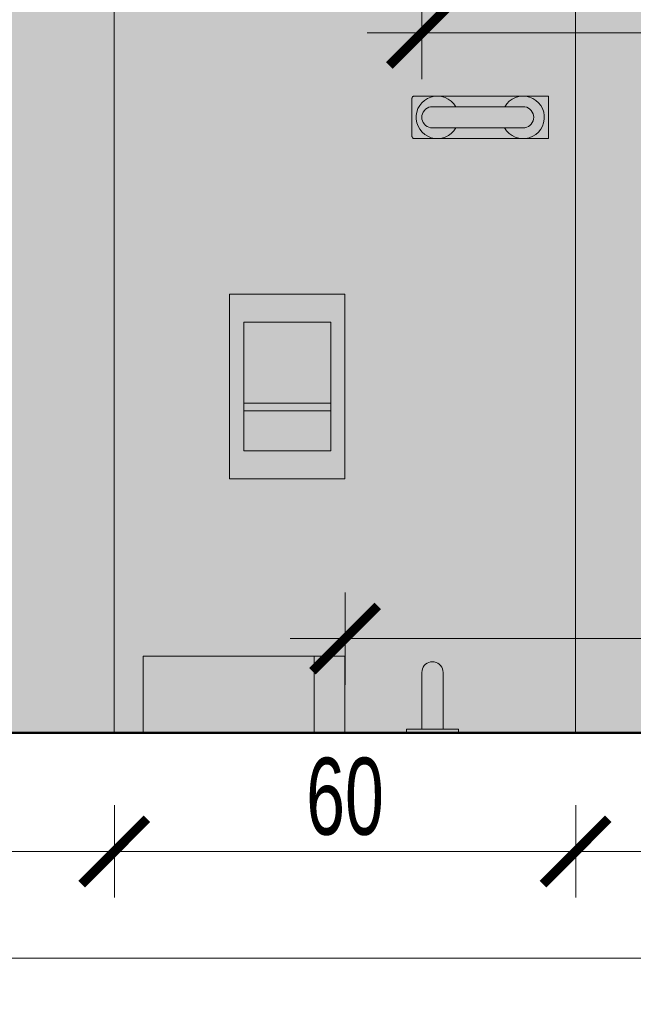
# Model space of a CAD drawing. Header units: millimetres. Extents: x -6792 to 22441, y -13430 to 4653.
# Tile 3 of 256: x -6110 to -6030, y -8196 to -8068. Entities that reach past the tile are written whole.
import ezdxf

# ---------------------------------------------------------------- set-up
doc = ezdxf.new("R2010")
doc.units = ezdxf.units.MM
doc.linetypes.add('ACAD_ISO10W100', pattern=[18, 12, -3, 0, -3])
for name, color, linetype, lineweight in [('_A_KOLORYSTYKA ŚCIAN', 40, 'Continuous', 5), ('_A_OPIS', 253, 'Continuous', 9), ('_A_ROZWINIĘCIA_MEBLE', 251, 'Continuous', 15), ('_A_ROZWINIĘCIA_RYSUNEK ŚCIAN', 252, 'Continuous', 15), ('_A_ROZWINIĘCIA_WYMIARY', 252, 'Continuous', 15), ('_A_WIDOK', 163, 'Continuous', 13), ('_A_ŚCIANY PROJEKTOWANE', 150, 'Continuous', 50)]:
    doc.layers.add(name, color=color, linetype=linetype, lineweight=lineweight)
doc.styles.add('DIM', font='arial.ttf', dxfattribs={"width": 0.65})
doc.dimstyles.new('BP_EU_25-50', dxfattribs={"dimtxt": 10, "dimasz": 0.8, "dimexe": 0.75, "dimexo": 1, "dimgap": 2, "dimtad": 1, "dimdec": 0, "dimzin": 9, "dimdsep": 46, "dimtxsty": 'DIM', "dimblk": 'ARCH_1', "dimcen": 0, "dimdle": 50, "dimse1": 1, "dimse2": 1, "dimclrd": 256, "dimclre": 256, "dimclrt": 256, "dimadec": 0, "dimazin": 2, "dimtfac": 1, "dimtdec": 0, "dimtix": 1, "dimtmove": 2, "dimatfit": 0, "dimfxl": 0.75, "dimtolj": 1, "dimtzin": 0, "dimlwd": 15, "dimlwe": -1, "dimarcsym": 0})

# ---------------------------------------------------------------- blocks, each defined once
blk = doc.blocks.new('UCHWYT-STAŁY-FRONT')
at = {"layer": '_A_KOLORYSTYKA ŚCIAN'}
h = blk.add_hatch(color=256, dxfattribs=at)
h.dxf.hatch_style = 1
h.set_gradient(color1=(101, 101, 97), centered=1, tint=1)
h.paths.add_polyline_path([(-3.81, 2.03), (-3.9, 2.02), (-3.98, 2), (-4.06, 1.96), (-4.14, 1.91), (-4.2, 1.85), (-4.25, 1.78), (-4.29, 1.7), (-4.31, 1.61), (-4.32, 1.52), (-4.32, -7.05), (-4.32, -25.76), (4.32, -25.76), (4.32, -7.05), (4.32, 1.52), (4.31, 1.61), (4.29, 1.7), (4.25, 1.78), (4.2, 1.85), (4.14, 1.91), (4.06, 1.96), (3.98, 2), (3.9, 2.02), (3.81, 2.03)])
h = blk.add_hatch(color=256, dxfattribs=at)
h.dxf.hatch_style = 1
h.set_gradient(color1=(101, 101, 97), centered=1, tint=1)
h.paths.add_polyline_path([(2.16, -2.16), (2.13, -1.78), (2.03, -1.42), (1.87, -1.08), (1.65, -0.77), (1.39, -0.51), (1.08, -0.29), (0.74, -0.13), (0.37, -0.03), (0, 0), (-0.37, -0.03), (-0.74, -0.13), (-1.08, -0.29), (-1.39, -0.51), (-1.65, -0.77), (-1.87, -1.08), (-2.03, -1.42), (-2.13, -1.78), (-2.16, -2.16), (-2.16, -20.57), (-2.13, -20.95), (-2.03, -21.31), (-1.87, -21.65), (-1.65, -21.96), (-1.39, -22.23), (-1.08, -22.44), (-0.74, -22.6), (-0.37, -22.7), (0, -22.73), (0.37, -22.7), (0.74, -22.6), (1.08, -22.44), (1.39, -22.23), (1.65, -21.96), (1.87, -21.65), (2.03, -21.31), (2.13, -20.95), (2.16, -20.57)])
at = {"lineweight": 5}
blk.add_lwpolyline([(-3.81, 2.03), (-3.9, 2.02), (-3.98, 2), (-4.06, 1.96), (-4.14, 1.91), (-4.2, 1.85), (-4.25, 1.78), (-4.29, 1.7), (-4.31, 1.61), (-4.32, 1.52), (-4.32, -7.05), (-4.32, -25.76), (4.32, -25.76), (4.32, -7.05), (4.32, 1.52), (4.31, 1.61), (4.29, 1.7), (4.25, 1.78), (4.2, 1.85), (4.14, 1.91), (4.06, 1.96), (3.98, 2), (3.9, 2.02), (3.81, 2.03)], close=True, dxfattribs=at)
for points in [[(2.16, -6.89), (2.73, -6.49), (3.26, -5.99), (3.69, -5.4), (4.01, -4.74), (4.22, -4.05), (4.31, -3.32), (4.28, -2.59), (4.13, -1.88), (3.85, -1.2), (3.47, -0.58), (2.99, -0.04), (2.42, 0.42), (1.79, 0.78), (1.1, 1.03), (0.38, 1.15), (-0.35, 1.15), (-1.07, 1.03), (-1.76, 0.79), (-2.4, 0.44), (-2.97, -0.01), (-3.45, -0.56), (-3.84, -1.18), (-4.12, -1.85), (-4.28, -2.56), (-4.32, -3.29), (-4.23, -4.01), (-4.02, -4.71), (-3.7, -5.37), (-3.28, -5.96), (-2.76, -6.47), (-2.16, -6.89), (-2.16, -6.89)], [(-2.16, -2.16), (-2.13, -1.78), (-2.03, -1.42), (-1.87, -1.08), (-1.65, -0.77), (-1.39, -0.51), (-1.08, -0.29), (-0.74, -0.13), (-0.37, -0.03), (0, 0)], [(0, 0), (-0.37, -0.03), (-0.74, -0.13), (-1.08, -0.29), (-1.39, -0.51), (-1.65, -0.77), (-1.87, -1.08), (-2.03, -1.42), (-2.13, -1.78), (-2.16, -2.16)], [(0, 0), (0.37, -0.03), (0.74, -0.13), (1.08, -0.29), (1.39, -0.51), (1.65, -0.77), (1.87, -1.08), (2.03, -1.42), (2.13, -1.78), (2.16, -2.16)], [(2.16, -2.16), (2.13, -1.78), (2.03, -1.42), (1.87, -1.08), (1.65, -0.77), (1.39, -0.51), (1.08, -0.29), (0.74, -0.13), (0.37, -0.03), (0, 0)], [(-2.16, -2.16), (-2.16, -20.57)], [(2.16, -2.16), (2.16, -20.57)], [(2.13, -16.82), (2.73, -17.23), (3.26, -17.74), (3.69, -18.33), (4.01, -18.98), (4.22, -19.68), (4.31, -20.4), (4.28, -21.13), (4.13, -21.84), (3.85, -22.52), (3.47, -23.14), (2.99, -23.69), (2.42, -24.15), (1.79, -24.51), (1.1, -24.75), (0.38, -24.88), (-0.35, -24.88), (-1.07, -24.76), (-1.76, -24.52), (-2.4, -24.17), (-2.97, -23.71), (-3.45, -23.17), (-3.84, -22.55), (-4.12, -21.87), (-4.28, -21.16), (-4.32, -20.43), (-4.23, -19.71), (-4.02, -19.01), (-3.7, -18.35), (-3.28, -17.76), (-2.76, -17.25), (-2.16, -16.83), (-2.16, -16.83)], [(0, -22.73), (-0.37, -22.7), (-0.74, -22.6), (-1.08, -22.44), (-1.39, -22.23), (-1.65, -21.96), (-1.87, -21.65), (-2.03, -21.31), (-2.13, -20.95), (-2.16, -20.57)], [(2.16, -20.57), (2.13, -20.95), (2.03, -21.31), (1.87, -21.65), (1.65, -21.96), (1.39, -22.23), (1.08, -22.44), (0.74, -22.6), (0.37, -22.7), (0, -22.73)]]:
    blk.add_lwpolyline(points, dxfattribs=at)
blk = doc.blocks.new('przycisk')
h = blk.add_hatch(color=256)
h.dxf.hatch_style = 1
h.set_gradient(color1=(101, 101, 97), rotation=180, centered=1, tint=1, name='INVCURVED')
h.paths.add_polyline_path([(0, 15), (0, 0), (24, 0), (24, 15)])
h.paths.add_polyline_path([(14.15, 13.15), (20.35, 13.15), (20.35, 1.85), (14.15, 1.85), (3.65, 1.85), (3.65, 13.15)], flags=16)
h = blk.add_hatch(color=256)
h.dxf.hatch_style = 1
h.set_gradient(color1=(101, 101, 97), rotation=180, centered=1, tint=1)
h.paths.add_polyline_path([(3.65, 13.15), (3.65, 1.85), (14.15, 1.85), (14.15, 13.15)])
h = blk.add_hatch(color=256)
h.dxf.hatch_style = 1
h.set_gradient(color1=(101, 101, 97), rotation=180, centered=1, tint=1, name='INVCURVED')
h.paths.add_polyline_path([(15.15, 13.15), (14.15, 13.15), (14.15, 1.85), (15.15, 1.85)])
h = blk.add_hatch(color=256)
h.dxf.hatch_style = 1
h.set_gradient(color1=(101, 101, 97), rotation=180, centered=1, tint=1)
h.paths.add_polyline_path([(20.35, 13.15), (15.15, 13.15), (15.15, 1.85), (20.35, 1.85)])
for points in [[(0, 0), (0, 15), (24, 15), (24, 0), (0, 0)], [(20.35, 1.85), (20.35, 13.15), (14.15, 13.15), (3.65, 13.15), (3.65, 1.85), (14.15, 1.85), (20.35, 1.85)], [(14.15, 1.85), (14.15, 13.15)], [(15.15, 1.85), (15.15, 13.15)]]:
    blk.add_lwpolyline(points)
blk = doc.blocks.new('pochwyt niepełnosppr ścienny bok')
at = {"layer": '_A_KOLORYSTYKA ŚCIAN'}
h = blk.add_hatch(color=256, dxfattribs=at)
h.dxf.hatch_style = 1
h.set_gradient(color1=(101, 101, 97), centered=1, tint=1)
h.paths.add_polyline_path([(0, 3.38), (-0.5, 3.38), (-0.5, 1.38), (-0.5, -1.38), (-0.5, -3.38), (0, -3.38)])
h = blk.add_hatch(color=256, dxfattribs=at)
h.dxf.hatch_style = 1
h.set_gradient(color1=(101, 101, 97), centered=1, tint=1)
h.paths.add_polyline_path([(-0.5, 1.38), (-7.87, 1.38), (-8.11, 1.36), (-8.34, 1.3), (-8.56, 1.2), (-8.76, 1.06), (-8.93, 0.89), (-9.06, 0.69), (-9.17, 0.47), (-9.23, 0.24), (-9.25, 0), (-9.23, -0.24), (-9.17, -0.47), (-9.06, -0.69), (-8.93, -0.89), (-8.76, -1.06), (-8.56, -1.2), (-8.34, -1.3), (-8.11, -1.36), (-7.87, -1.38), (-0.5, -1.38)])
blk.add_lwpolyline([(-0.5, 1.38), (-0.5, 3.38), (0, 3.38), (0, -3.38), (-0.5, -3.38), (-0.5, -1.38)])
at = {"lineweight": 5}
for points in [[(-9.25, 0), (-9.23, 0.24), (-9.17, 0.47), (-9.06, 0.69), (-8.93, 0.89), (-8.76, 1.06), (-8.56, 1.2), (-8.34, 1.3), (-8.11, 1.36), (-7.87, 1.38)], [(-7.87, 1.38), (-8.11, 1.36), (-8.34, 1.3), (-8.56, 1.2), (-8.76, 1.06), (-8.93, 0.89), (-9.06, 0.69), (-9.17, 0.47), (-9.23, 0.24), (-9.25, 0)], [(-7.87, 1.38), (-0.5, 1.38), (-0.5, -1.38)], [(-7.87, -1.38), (-8.11, -1.36), (-8.34, -1.3), (-8.56, -1.2), (-8.76, -1.06), (-8.93, -0.89), (-9.06, -0.69), (-9.17, -0.47), (-9.23, -0.24), (-9.25, 0)], [(-9.25, 0), (-9.23, -0.24), (-9.17, -0.47), (-9.06, -0.69), (-8.93, -0.89), (-8.76, -1.06), (-8.56, -1.2), (-8.34, -1.3), (-8.11, -1.36), (-7.87, -1.38)], [(-7.87, -1.38), (-0.5, -1.38)]]:
    blk.add_lwpolyline(points, dxfattribs=at)
blk = doc.blocks.new('ARCH_1')
for p, q in [((0, 7.5), (0, -7.5)), ((8.92, 0), (-8.92, 0))]:
    blk.add_line(p, q)
at = {"const_width": 1.5}
blk.add_lwpolyline([(5.3, 5.3), (-5.3, -5.3)], dxfattribs=at)
blk = doc.blocks.new('*D1808')
at = {"layer": '_A_ROZWINIĘCIA_WYMIARY', "lineweight": 15, "transparency": 16777216}
blk.add_line((-6066.39, -8148.21), (-5977.99, -8148.21), dxfattribs=at)
at = {"layer": 'Defpoints', "color": 0, "transparency": 16777216}
for p in [(-6067.19, -8127.46), (-5977.19, -8127.46), (-5977.19, -8148.21)]:
    blk.add_point(p, dxfattribs=at)
at = {"layer": '_A_ROZWINIĘCIA_WYMIARY', "lineweight": 15, "transparency": 16777216, "xscale": 0.8, "yscale": 0.8, "zscale": 0.8, "rotation": 180}
blk.add_blockref('ARCH_1', (-6067.19, -8148.21), dxfattribs=at)
at = {"layer": '_A_ROZWINIĘCIA_WYMIARY', "lineweight": 15, "transparency": 16777216, "xscale": 0.8, "yscale": 0.8, "zscale": 0.8}
blk.add_blockref('ARCH_1', (-5977.19, -8148.21), dxfattribs=at)
at = {"layer": '_A_ROZWINIĘCIA_WYMIARY', "transparency": 16777216, "insert": (-6022.19, -8141.11), "char_height": 10, "attachment_point": 5, "style": 'DIM'}
blk.add_mtext('\\A1;90', dxfattribs=at)
blk = doc.blocks.new('PODAJNIK PAPIERU FRONT')
at = {"layer": '_A_KOLORYSTYKA ŚCIAN'}
h = blk.add_hatch(color=256, dxfattribs=at)
h.dxf.hatch_style = 1
h.set_gradient(color1=(255, 255, 255), color2=(101, 101, 97), centered=1, tint=1, name='INVCYLINDER')
h.paths.add_polyline_path([(0, 39.51), (-15, 39.51), (-15, 6), (0, 6)])
h = blk.add_hatch(color=256, dxfattribs=at)
h.dxf.hatch_style = 1
h.set_gradient(color1=(255, 255, 255), color2=(101, 101, 97), rotation=90, centered=1, tint=1)
h.paths.add_polyline_path([(0, 6), (-15, 6), (-15, 0), (0, 0)])
for points in [[(-15, 39.51), (0, 39.51), (0, 0), (-15, 0), (-15, 39.51)], [(0, 6), (-15, 6)]]:
    blk.add_lwpolyline(points)
blk = doc.blocks.new('*D1783')
at = {"layer": '_A_ROZWINIĘCIA_WYMIARY', "lineweight": 15, "transparency": 16777216}
blk.add_line((-5977.99, -8069.51), (-6056.39, -8069.51), dxfattribs=at)
at = {"layer": 'Defpoints', "color": 0, "transparency": 16777216}
for p in [(-6057.19, -8069.51), (-5977.19, -8077.16), (-6057.19, -8080.48)]:
    blk.add_point(p, dxfattribs=at)
at = {"layer": '_A_ROZWINIĘCIA_WYMIARY', "lineweight": 15, "transparency": 16777216, "xscale": 0.8, "yscale": 0.8, "zscale": 0.8, "rotation": 180}
blk.add_blockref('ARCH_1', (-6057.19, -8069.51), dxfattribs=at)
at = {"layer": '_A_ROZWINIĘCIA_WYMIARY', "lineweight": 15, "transparency": 16777216, "xscale": 0.8, "yscale": 0.8, "zscale": 0.8}
blk.add_blockref('ARCH_1', (-5977.19, -8069.51), dxfattribs=at)
at = {"layer": '_A_ROZWINIĘCIA_WYMIARY', "transparency": 16777216, "insert": (-6017.19, -8062.4), "char_height": 10, "attachment_point": 5, "style": 'DIM'}
blk.add_mtext('\\A1;80', dxfattribs=at)
blk = doc.blocks.new('*D1847')
at = {"layer": '_A_ROZWINIĘCIA_WYMIARY', "lineweight": 15, "transparency": 16777216}
blk.add_line((-5985.99, -8175.88), (-6036.39, -8175.88), dxfattribs=at)
at = {"layer": 'Defpoints', "color": 0, "transparency": 16777216}
for p in [(-6037.19, -8160.47), (-5985.19, -8160.47), (-6037.19, -8175.88)]:
    blk.add_point(p, dxfattribs=at)
at = {"layer": '_A_ROZWINIĘCIA_WYMIARY', "lineweight": 15, "transparency": 16777216, "xscale": 0.8, "yscale": 0.8, "zscale": 0.8, "rotation": 180}
blk.add_blockref('ARCH_1', (-6037.19, -8175.88), dxfattribs=at)
at = {"layer": '_A_ROZWINIĘCIA_WYMIARY', "lineweight": 15, "transparency": 16777216, "xscale": 0.8, "yscale": 0.8, "zscale": 0.8}
blk.add_blockref('ARCH_1', (-5985.19, -8175.88), dxfattribs=at)
at = {"layer": '_A_ROZWINIĘCIA_WYMIARY', "transparency": 16777216, "insert": (-6011.19, -8168.77), "char_height": 10, "attachment_point": 5, "style": 'DIM'}
blk.add_mtext('\\A1;52', dxfattribs=at)
blk = doc.blocks.new('*D1848')
at = {"layer": '_A_ROZWINIĘCIA_WYMIARY', "lineweight": 15, "transparency": 16777216}
blk.add_line((-6037.99, -8175.88), (-6096.39, -8175.88), dxfattribs=at)
at = {"layer": 'Defpoints', "color": 0, "transparency": 16777216}
for p in [(-6097.19, -8160.47), (-6037.19, -8160.47), (-6097.19, -8175.88)]:
    blk.add_point(p, dxfattribs=at)
at = {"layer": '_A_ROZWINIĘCIA_WYMIARY', "lineweight": 15, "transparency": 16777216, "xscale": 0.8, "yscale": 0.8, "zscale": 0.8, "rotation": 180}
blk.add_blockref('ARCH_1', (-6097.19, -8175.88), dxfattribs=at)
at = {"layer": '_A_ROZWINIĘCIA_WYMIARY', "lineweight": 15, "transparency": 16777216, "xscale": 0.8, "yscale": 0.8, "zscale": 0.8}
blk.add_blockref('ARCH_1', (-6037.19, -8175.88), dxfattribs=at)
at = {"layer": '_A_ROZWINIĘCIA_WYMIARY', "transparency": 16777216, "insert": (-6067.19, -8168.77), "char_height": 10, "attachment_point": 5, "style": 'DIM'}
blk.add_mtext('\\A1;60', dxfattribs=at)
blk = doc.blocks.new('*D1849')
at = {"layer": '_A_ROZWINIĘCIA_WYMIARY', "lineweight": 15, "transparency": 16777216}
blk.add_line((-6097.99, -8175.88), (-6156.39, -8175.88), dxfattribs=at)
at = {"layer": 'Defpoints', "color": 0, "transparency": 16777216}
for p in [(-6157.19, -8160.47), (-6097.19, -8160.47), (-6157.19, -8175.88)]:
    blk.add_point(p, dxfattribs=at)
at = {"layer": '_A_ROZWINIĘCIA_WYMIARY', "lineweight": 15, "transparency": 16777216, "xscale": 0.8, "yscale": 0.8, "zscale": 0.8, "rotation": 180}
blk.add_blockref('ARCH_1', (-6157.19, -8175.88), dxfattribs=at)
at = {"layer": '_A_ROZWINIĘCIA_WYMIARY', "lineweight": 15, "transparency": 16777216, "xscale": 0.8, "yscale": 0.8, "zscale": 0.8}
blk.add_blockref('ARCH_1', (-6097.19, -8175.88), dxfattribs=at)
at = {"layer": '_A_ROZWINIĘCIA_WYMIARY', "transparency": 16777216, "insert": (-6127.19, -8168.77), "char_height": 10, "attachment_point": 5, "style": 'DIM'}
blk.add_mtext('\\A1;60', dxfattribs=at)
blk = doc.blocks.new('*D1786')
at = {"layer": '_A_ROZWINIĘCIA_WYMIARY', "lineweight": 15, "transparency": 16777216}
blk.add_line((-5977.99, -8189.74), (-6276.39, -8189.74), dxfattribs=at)
at = {"layer": 'Defpoints', "color": 0, "transparency": 16777216}
for p in [(-6277.19, -8160.47), (-5977.19, -8160.47), (-6277.19, -8189.74)]:
    blk.add_point(p, dxfattribs=at)
at = {"layer": '_A_ROZWINIĘCIA_WYMIARY', "lineweight": 15, "transparency": 16777216, "xscale": 0.8, "yscale": 0.8, "zscale": 0.8, "rotation": 180}
blk.add_blockref('ARCH_1', (-6277.19, -8189.74), dxfattribs=at)
at = {"layer": '_A_ROZWINIĘCIA_WYMIARY', "lineweight": 15, "transparency": 16777216, "xscale": 0.8, "yscale": 0.8, "zscale": 0.8}
blk.add_blockref('ARCH_1', (-5977.19, -8189.74), dxfattribs=at)
at = {"layer": '_A_ROZWINIĘCIA_WYMIARY', "transparency": 16777216, "insert": (-6127.19, -8182.63), "char_height": 10, "attachment_point": 5, "style": 'DIM'}
blk.add_mtext('\\A1;300', dxfattribs=at)

msp = doc.modelspace()

# ---------------------------------------------------------------- hatches: boundary and pattern name
at = {"layer": '_A_ROZWINIĘCIA_RYSUNEK ŚCIAN', "true_color": 0xddccbb}
h = msp.add_hatch(color=254, dxfattribs=at)
h.dxf.hatch_style = 1
h.paths.add_polyline_path([(-6277.195, -7940.47), (-5985.195, -7940.47), (-5985.195, -8160.47), (-6277.195, -8160.47)])

# ---------------------------------------------------------------- linework, layer by layer
at = {"layer": '_A_OPIS', "linetype": 'ACAD_ISO10W100'}
msp.add_lwpolyline([(-6313.331, -8160.47), (-5889.195, -8160.47)], dxfattribs=at)
at = {"layer": '_A_ROZWINIĘCIA_RYSUNEK ŚCIAN'}
for points in [[(-6157.195, -8060.47), (-6157.195, -8160.47), (-6097.195, -8160.47), (-6097.195, -8060.47)], [(-6097.195, -8060.47), (-6097.195, -8160.47), (-6037.195, -8160.47), (-6037.195, -8060.47)], [(-6037.195, -8060.47), (-6037.195, -8160.47), (-5985.195, -8160.47), (-5985.195, -8060.47)]]:
    msp.add_lwpolyline(points, close=True, dxfattribs=at)
at = {"layer": '_A_ŚCIANY PROJEKTOWANE'}
msp.add_lwpolyline([(-5977.195, -8160.47), (-6277.195, -8160.47)], dxfattribs=at)

# ---------------------------------------------------------------- block references
at = {"layer": '_A_ROZWINIĘCIA_MEBLE', "xscale": -1, "rotation": 90}
msp.add_blockref('pochwyt niepełnosppr ścienny bok', (-6055.813, -8160.47), dxfattribs=at)
at = {"layer": '_A_WIDOK', "lineweight": 5, "xscale": -0.64, "yscale": 0.64, "zscale": 0.64, "rotation": 90}
msp.add_blockref('UCHWYT-STAŁY-FRONT', (-6057.195, -8080.476), dxfattribs=at)
at = {"layer": '_A_WIDOK', "xscale": -1, "rotation": 90}
msp.add_blockref('przycisk', (-6067.195, -8103.459), dxfattribs=at)
at = {"layer": '_A_WIDOK', "xscale": -0.6643707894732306, "yscale": 0.6643707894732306, "zscale": 0.6643707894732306, "rotation": 90}
msp.add_blockref('PODAJNIK PAPIERU FRONT', (-6067.195, -8160.47), dxfattribs=at)

# ---------------------------------------------------------------- dimensions: what is measured, and where the dimension line sits
at = {"layer": '_A_ROZWINIĘCIA_WYMIARY'}
for base, p1, p2, picture, middle in [((-6057.195, -8069.507), (-5977.195, -8077.164), (-6057.195, -8080.476), '*D1783', (-6017.195, -8062.401)), ((-5977.195, -8148.214), (-6067.195, -8127.459), (-5977.195, -8127.459), '*D1808', (-6022.195, -8141.108))]:
    dim = msp.add_linear_dim(base=base, p1=p1, p2=p2, angle=180, dimstyle='BP_EU_25-50', dxfattribs=at)
    dim.commit()
    dim.dimension.update_dxf_attribs({"geometry": picture, "text_midpoint": middle})
at = {"layer": '_A_ROZWINIĘCIA_WYMIARY', "color": 3}
for base, p1, p2, picture, middle in [((-6277.195, -8189.74), (-5977.195, -8160.47), (-6277.195, -8160.47), '*D1786', (-6127.195, -8182.631)), ((-6157.195, -8175.878), (-6097.195, -8160.47), (-6157.195, -8160.47), '*D1849', (-6127.195, -8168.772)), ((-6097.195, -8175.878), (-6037.195, -8160.47), (-6097.195, -8160.47), '*D1848', (-6067.195, -8168.772)), ((-6037.195, -8175.878), (-5985.195, -8160.47), (-6037.195, -8160.47), '*D1847', (-6011.195, -8168.772))]:
    dim = msp.add_linear_dim(base=base, p1=p1, p2=p2, angle=180, dimstyle='BP_EU_25-50', dxfattribs=at)
    dim.commit()
    dim.dimension.update_dxf_attribs({"geometry": picture, "text_midpoint": middle})

doc.saveas('drawing.dxf')
